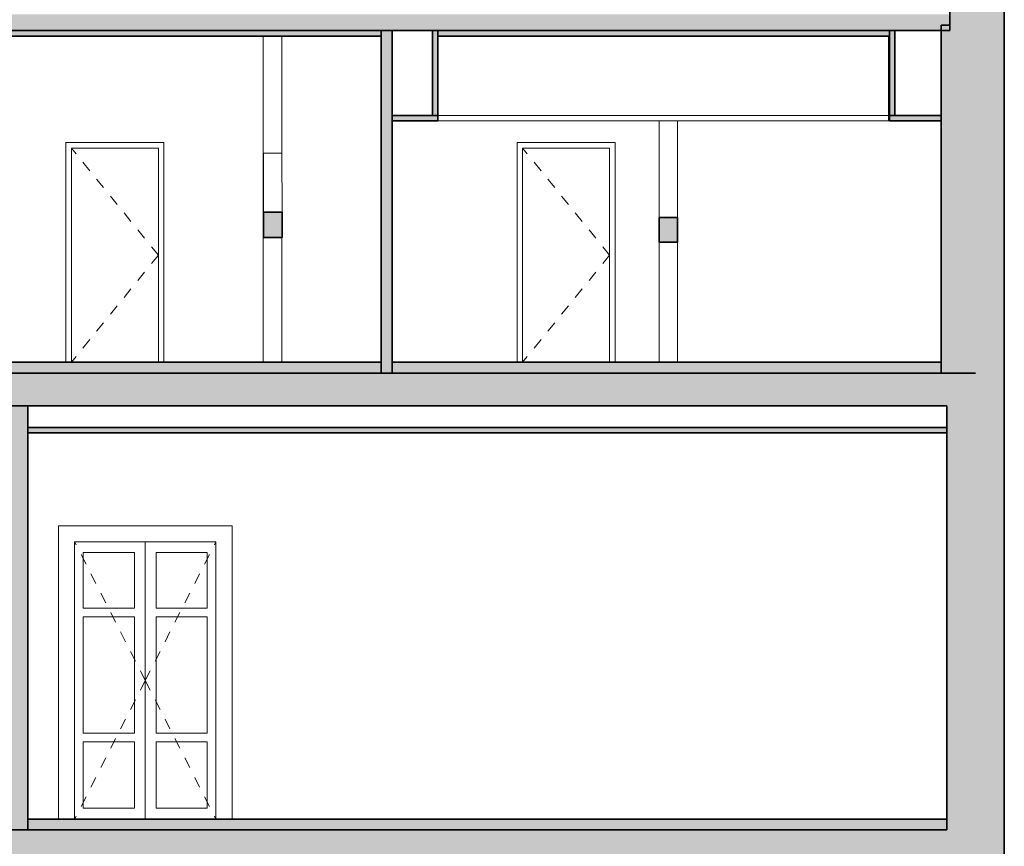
# Model space of a CAD drawing. Header units: metres. Extents: x -1.6 to 41.7, y -4.8 to 24.3.
# Tile 6 of 7: x 30.7 to 39.8, y 9.9 to 17.6. Entities that reach past the tile are written whole.
import ezdxf

# ---------------------------------------------------------------- set-up
doc = ezdxf.new("R2010")
doc.units = ezdxf.units.M
doc.linetypes.add('AV - Carkovana 2mm', pattern=[0.0027, 0.002, -0.0007])
doc.layers.add('AV-SRAFY', color=7, linetype='Continuous', lineweight=35)
doc.layers.add('AV-STAVBA', color=7, linetype='Continuous', lineweight=18)

# ---------------------------------------------------------------- blocks, each defined once
blk = doc.blocks.new('DO_2-L_Obl__členěné_222 - 1300x2550_zdobné-998353-Řez B-B_')
at = {"layer": 'AV-STAVBA'}
for p, q in [((32.6623, 12.8975), (31.0672, 12.8975)), ((31.0672, 12.8975), (31.0672, 10.2)), ((32.6623, 10.2), (32.6623, 12.8975)), ((31.2148, 10.2), (31.2148, 12.75)), ((31.2148, 12.75), (32.5148, 12.75)), ((31.8648, 12.75), (31.8648, 10.2)), ((31.8648, 10.2), (31.8648, 12.75)), ((32.5148, 12.75), (32.5148, 10.2)), ((31.2948, 12.14), (31.2948, 12.65)), ((31.2948, 12.65), (31.7648, 12.65)), ((31.7648, 12.65), (31.7648, 12.14)), ((31.9648, 12.14), (31.9648, 12.65)), ((31.9648, 12.65), (32.4348, 12.65)), ((32.4348, 12.65), (32.4348, 12.14)), ((31.7648, 12.14), (31.2948, 12.14)), ((32.4348, 12.14), (31.9648, 12.14)), ((31.2948, 12.06), (31.7648, 12.06)), ((31.2948, 10.99), (31.2948, 12.06)), ((31.7648, 12.06), (31.7648, 10.99)), ((31.9648, 10.99), (31.9648, 12.06)), ((31.9648, 12.06), (32.4348, 12.06)), ((32.4348, 12.06), (32.4348, 10.99)), ((31.7648, 10.99), (31.2948, 10.99)), ((32.4348, 10.99), (31.9648, 10.99)), ((31.2948, 10.3), (31.2948, 10.91)), ((31.2948, 10.91), (31.7648, 10.91)), ((31.7648, 10.91), (31.7648, 10.3)), ((31.9648, 10.3), (31.9648, 10.91)), ((31.9648, 10.91), (32.4348, 10.91)), ((32.4348, 10.91), (32.4348, 10.3)), ((31.7648, 10.3), (31.2948, 10.3)), ((32.4348, 10.3), (31.9648, 10.3))]:
    blk.add_line(p, q, dxfattribs=at)
at = {"layer": 'AV-STAVBA', "linetype": 'AV - Carkovana 2mm', "lineweight": 13}
for q in [(31.2148, 12.75), (32.5148, 12.75), (31.2148, 10.2), (32.5148, 10.2)]:
    blk.add_line((31.8648, 11.475), q, dxfattribs=at)
blk = doc.blocks.new('DO_1-P_Ocel_ - 800x1970_100-934089-Řez B-B_')
at = {"layer": 'AV-STAVBA'}
for p, q in [((35.2848, 14.4), (35.2848, 16.42)), ((36.1848, 16.42), (35.2848, 16.42)), ((36.1848, 16.42), (36.1848, 14.4)), ((35.3348, 16.37), (35.3348, 14.4)), ((35.3348, 16.37), (36.1348, 16.37)), ((35.3348, 16.37), (35.3348, 14.4)), ((36.1348, 16.37), (35.3348, 16.37)), ((36.1348, 14.4), (36.1348, 16.37)), ((36.1348, 14.4), (36.1348, 16.37))]:
    blk.add_line(p, q, dxfattribs=at)
at = {"layer": 'AV-STAVBA', "linetype": 'AV - Carkovana 2mm', "lineweight": 13}
for q in [(35.3348, 16.37), (35.3348, 14.4)]:
    blk.add_line((36.1348, 15.385), q, dxfattribs=at)
blk = doc.blocks.new('DO_1-P_Ocel_ - 800x1970_150-V4-Řez B-B_')
at = {"layer": 'AV-STAVBA'}
for p, q in [((9.0398, 10.2), (9.0398, 12.22)), ((9.9398, 12.22), (9.0398, 12.22)), ((9.0898, 12.17), (9.0898, 10.2)), ((9.0898, 12.17), (9.8898, 12.17)), ((9.0898, 12.17), (9.0898, 10.2)), ((9.8898, 12.17), (9.0898, 12.17)), ((9.8898, 10.2), (9.8898, 12.17)), ((9.8898, 10.2), (9.8898, 12.17)), ((9.9398, 12.22), (9.9398, 10.2))]:
    blk.add_line(p, q, dxfattribs=at)
at = {"layer": 'AV-STAVBA', "linetype": 'AV - Carkovana 2mm', "lineweight": 13}
for q in [(9.0898, 12.17), (9.0898, 10.2)]:
    blk.add_line((9.8898, 11.185), q, dxfattribs=at)
blk = doc.blocks.new('SCO_Koncepční obdelníkový sloup - 170_170-V5-Řez B-B_')
at = {"layer": 'AV-STAVBA'}
for p, q in [((32.9498, 17.4), (32.9498, 14.4)), ((33.1198, 17.4), (33.1198, 16.3236)), ((33.1198, 15.5463), (33.1198, 14.4))]:
    blk.add_line(p, q, dxfattribs=at)
blk = doc.blocks.new('SCO_Koncepční obdelníkový sloup - 170_170-1458918-Řez B-B_')
at = {"layer": 'AV-STAVBA'}
for p, q in [((36.5898, 16.62), (36.5898, 16.4774)), ((36.7598, 16.62), (36.7598, 16.4774)), ((36.5898, 15.5033), (36.5898, 14.4)), ((36.7598, 15.5033), (36.7598, 14.4))]:
    blk.add_line(p, q, dxfattribs=at)

msp = doc.modelspace()

# ---------------------------------------------------------------- hatches: boundary and pattern name
at = {"layer": 'AV-SRAFY', "lineweight": 18}
for points in [[(39.7648, 17.5), (39.7648, 18.8586), (39.2648, 18.8586), (39.2648, 17.5)], [(39.3202, 14.3), (39.7648, 14.3), (39.7648, 17.5), (39.1848, 17.5), (39.1848, 14.3)], [(34.0348, 14.3), (34.1348, 14.3), (34.1348, 17.45), (34.0348, 17.45), (34.0348, 14.3953)], [(34.5548, 16.67), (34.5548, 17.45), (34.5048, 17.45), (34.5048, 16.67)], [(38.7593, 16.67), (38.7593, 17.45), (38.7093, 17.45), (38.7093, 16.67)], [(29.1348, 14.3), (34.0348, 14.3), (34.0348, 14.4), (29.1348, 14.4), (29.1348, 14.3953)], [(36.9345, 14.3), (39.1848, 14.3), (39.1848, 14.4), (34.1348, 14.4), (34.1348, 14.3), (36.4043, 14.3)], [(17.3183, 14), (39.4998, 14), (39.4998, 14.3), (-0.0052, 14.3), (-0.0052, 14), (16.7882, 14)], [(39.5853, 10.2), (39.7648, 10.2), (39.7648, 14.3), (39.4998, 14.3), (39.4998, 14), (39.2348, 14), (39.2348, 10.2), (39.3202, 10.2)], [(30.6348, 10.1), (30.7848, 10.1), (30.7848, 14), (30.6348, 14), (30.6348, 10.785)], [(39.0551, 10.1), (39.2348, 10.1), (39.2348, 10.2), (30.7848, 10.2), (30.7848, 10.1), (37.9948, 10.1)], [(39.7648, 5.4), (39.7648, 10.2), (39.2348, 10.2), (39.2348, 10.1), (39.4998, 10.1), (39.4998, 9.8), (39.2348, 9.8), (39.2348, 5.4), (39.5853, 5.4)], [(17.8485, 9.8), (39.4998, 9.8), (39.4998, 10.1), (-0.0052, 10.1), (-0.0052, 9.8), (17.3183, 9.8)]]:
    msp.add_hatch(color=256, dxfattribs=at).paths.add_polyline_path(points)
at = {"layer": 'AV-STAVBA'}
for points in [[(39.0551, 17.45), (39.2648, 17.45), (39.2648, 17.6), (-0.0352, 17.6), (-0.0352, 17.45), (37.9948, 17.45)], [(33.7535, 17.4), (34.0348, 17.4), (34.0348, 17.45), (29.1348, 17.45), (29.1348, 17.4), (32.6931, 17.4)], [(37.9948, 17.4), (38.7093, 17.4), (38.7093, 17.45), (34.5548, 17.45), (34.5548, 17.4), (36.9345, 17.4)], [(33.1231, 15.5463), (33.1231, 15.781), (32.9531, 15.7818), (32.9531, 15.547)], [(36.7598, 15.5033), (36.7598, 15.732), (36.5898, 15.732), (36.5898, 15.5033)], [(39.0551, 13.75), (39.2348, 13.75), (39.2348, 13.8), (30.7848, 13.8), (30.7848, 13.75), (38.525, 13.75)]]:
    msp.add_hatch(color=256, dxfattribs=at).paths.add_polyline_path(points)
h = msp.add_hatch(color=256, dxfattribs=at)
h.paths.add_polyline_path([(34.5548, 16.62), (34.5548, 16.67), (34.1348, 16.67), (34.1348, 16.62)])
h.paths.add_polyline_path([(38.7093, 16.62), (39.1848, 16.62), (39.1848, 16.67), (38.7093, 16.67)])

# ---------------------------------------------------------------- linework, layer by layer
at = {"layer": 'AV-STAVBA', "lineweight": 35}
for p, q in [((39.2648, 17.45), (39.2648, 18.8586)), ((39.7648, 17.5), (39.7648, 18.911)), ((39.2648, 17.5), (39.1848, 17.5)), ((39.1848, 14.3), (39.1848, 17.5)), ((39.7648, -0.75), (39.7648, 17.5)), ((-0.0352, 17.45), (39.2648, 17.45)), ((29.1348, 17.4), (34.0348, 17.4)), ((34.0348, 14.4), (34.0348, 17.45)), ((34.1348, 17.45), (34.1348, 14.3)), ((34.5048, 17.45), (34.5048, 16.67)), ((34.5548, 16.62), (34.5548, 17.45)), ((34.5548, 17.4), (38.7093, 17.4)), ((38.7093, 17.45), (38.7093, 16.62)), ((38.7593, 16.67), (38.7593, 17.45)), ((34.1348, 16.67), (34.5548, 16.67)), ((38.7093, 16.67), (39.1848, 16.67)), ((34.1348, 16.62), (34.5548, 16.62)), ((38.7093, 16.62), (39.1848, 16.62)), ((33.1231, 15.781), (32.9531, 15.7818)), ((32.9531, 15.7818), (32.9531, 15.547)), ((33.1231, 15.5463), (33.1231, 15.781)), ((36.7598, 15.732), (36.5898, 15.732)), ((36.5898, 15.732), (36.5898, 15.5033)), ((36.7598, 15.5033), (36.7598, 15.732)), ((32.9531, 15.547), (33.1231, 15.5463)), ((36.5898, 15.5033), (36.7598, 15.5033)), ((34.0348, 14.4), (29.1348, 14.4)), ((34.0348, 14.3), (34.0348, 14.4)), ((39.1848, 14.4), (34.1348, 14.4)), ((39.4998, 14.3), (-0.0052, 14.3)), ((-0.0052, 14), (39.2348, 14)), ((30.7848, 14), (30.7848, 10.1)), ((39.2348, 10.1), (39.2348, 14)), ((39.2348, 13.8), (30.7848, 13.8)), ((30.7848, 13.75), (39.2348, 13.75)), ((39.2348, 10.2), (30.7848, 10.2)), ((-0.0052, 10.1), (39.2348, 10.1))]:
    msp.add_line(p, q, dxfattribs=at)
at = {"layer": 'AV-STAVBA'}
for p, q in [((38.6986, 17.4), (38.6986, 16.62)), ((34.5548, 16.67), (38.7093, 16.67)), ((38.7093, 16.62), (34.5548, 16.62)), ((31.1348, 16.42), (32.0348, 16.42)), ((31.1348, 14.4), (31.1348, 16.42)), ((32.0348, 16.42), (32.0348, 14.4)), ((35.2848, 16.42), (36.1848, 16.42)), ((35.2848, 14.4), (35.2848, 16.42)), ((36.1848, 16.42), (36.1848, 14.4)), ((36.5898, 16.4774), (36.5898, 15.732)), ((36.7598, 16.4774), (36.7598, 15.732)), ((32.9504, 16.3038), (32.9505, 16.3236)), ((32.9505, 16.3236), (33.1205, 16.3236)), ((32.9505, 16.3236), (32.9531, 15.7818)), ((33.1205, 16.3236), (33.1231, 15.781)), ((32.9504, 16.1068), (32.9531, 15.547))]:
    msp.add_line(p, q, dxfattribs=at)

# ---------------------------------------------------------------- block references
for name, p in [('SCO_Koncepční obdelníkový sloup - 170_170-V5-Řez B-B_', (0, 0)), ('SCO_Koncepční obdelníkový sloup - 170_170-1458918-Řez B-B_', (0, 0)), ('DO_1-P_Ocel_ - 800x1970_150-V4-Řez B-B_', (22.095, 4.2)), ('DO_1-P_Ocel_ - 800x1970_100-934089-Řez B-B_', (0, 0))]:
    msp.add_blockref(name, p, dxfattribs=at)
at = {"layer": 'AV-STAVBA', "linetype": 'AV - Carkovana 2mm', "lineweight": 13}
msp.add_blockref('DO_2-L_Obl__členěné_222 - 1300x2550_zdobné-998353-Řez B-B_', (0, 0), dxfattribs=at)

doc.saveas('drawing.dxf')
